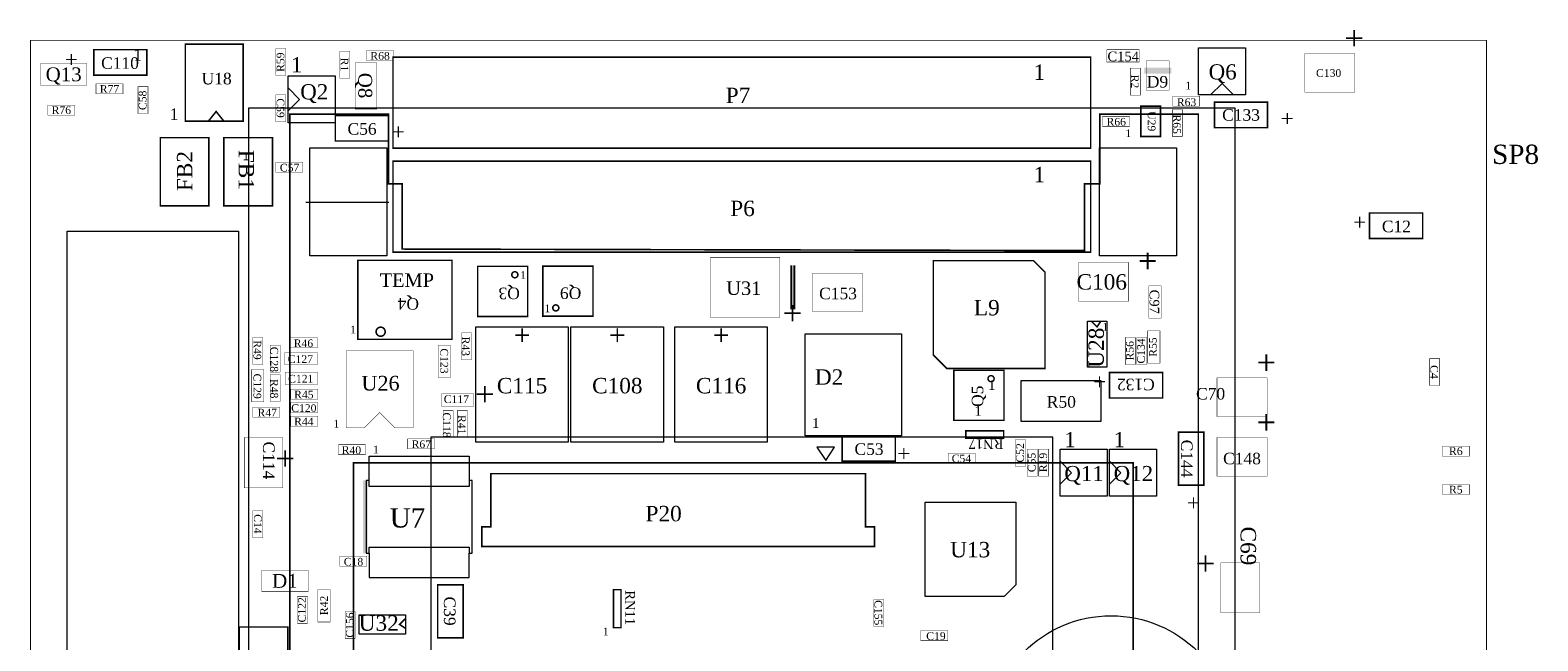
# Model space of a CAD drawing. Header units: inches. Extents: x -48 to 59, y -52 to 60.
# Tile 3 of 3: x -42 to 58, y 20 to 60. Entities that reach past the tile are written whole.
import ezdxf
from ezdxf.enums import TextEntityAlignment as Align

# ---------------------------------------------------------------- set-up
doc = ezdxf.new("R2010")
doc.units = ezdxf.units.IN
doc.header["$MEASUREMENT"] = 0
for name, color, linetype, lineweight, true_color in [('ASSEMBLY_OUTLINES_BTM', 191, 'Continuous', 0, 0xbf7fff), ('ASSEMBLY_REF_DES_BTM', 191, 'Continuous', 0, 0xbf7fff), ('BOARD_OUTLINE', 1, 'Continuous', 0, 0xff0000)]:
    doc.layers.add(name, color=color, linetype=linetype, lineweight=lineweight, true_color=true_color)
doc.styles.get("Standard").update_dxf_attribs({"font": 'TIMES.TTF'})

msp = doc.modelspace()

# ---------------------------------------------------------------- linework, layer by layer
at = {"layer": 'ASSEMBLY_OUTLINES_BTM'}
msp.add_line((-23.699, 48.811), (-18.238, 48.811), dxfattribs=at)
at = {"layer": 'ASSEMBLY_OUTLINES_BTM', "lineweight": 211}
for points, const_width in [([(-37.691, 57.18), (-37.691, 58.857), (-34.192, 58.857), (-34.192, 57.18)], 0.102), ([(-31.655, 54.144), (-31.655, 59.224), (-27.845, 59.224), (-27.845, 54.144)], 0.102), ([(-17.96, 52.361), (-17.96, 58.361), (28.04, 58.361), (28.04, 52.361)], 0.102), ([(31.343, 53.128), (31.343, 55.13), (32.643, 55.13), (32.643, 53.128)], 0.102), ([(36.208, 53.714), (36.208, 55.39), (39.707, 55.39), (39.707, 53.714)], 0.102), ([(-21.766, 52.837), (-21.766, 54.513), (-18.266, 54.513), (-18.266, 52.837)], 0.102), ([(-33.3, 48.555), (-33.3, 53.055), (-30.1, 53.055), (-30.1, 48.555)], 0.102), ([(-29.109, 48.555), (-29.109, 53.055), (-25.909, 53.055), (-25.909, 48.555)], 0.102), ([(-17.96, 45.511), (-17.96, 51.511), (28.04, 51.511), (28.04, 45.511)], 0.102), ([(46.433, 46.411), (46.433, 48.087), (49.933, 48.087), (49.933, 46.411)], 0.102), ([(-20.274, 39.763), (-20.274, 44.963), (-14.074, 44.963), (-14.074, 39.763)], 0.1), ([(17.667, 38.724), (17.667, 44.947), (24.271, 44.947), (25.033, 44.185), (25.033, 37.835), (18.556, 37.835)], 0.102), ([(-12.377, 41.268), (-12.377, 44.568), (-9.077, 44.568), (-9.077, 41.268)], 0.1), ([(-8.077, 41.281), (-8.077, 44.581), (-4.777, 44.581), (-4.777, 41.281)], 0.1), ([(19.024, 34.414), (19.024, 37.714), (22.324, 37.714), (22.324, 34.414)], 0.1), ([(29.288, 35.895), (29.288, 37.572), (32.788, 37.572), (32.788, 35.895)], 0.102), ([(11.661, 31.73), (11.661, 33.406), (15.16, 33.406), (15.16, 31.73)], 0.102), ([(19.806, 33.232), (19.806, 33.732), (22.306, 33.732), (22.306, 33.232)], 0.102), ([(33.832, 30.145), (33.832, 33.644), (35.508, 33.644), (35.508, 30.145)], 0.102), ([(13.791, 26.099), (-12.109, 26.099), (-12.109, 27.399), (-11.509, 27.399), (-11.509, 30.899), (13.191, 30.899), (13.191, 27.399), (13.791, 27.399)], 0.1), ([(-15.012, 20.074), (-15.012, 23.573), (-13.336, 23.573), (-13.336, 20.074)], 0.102), ([(-3.426, 20.751), (-3.426, 23.252), (-2.926, 23.252), (-2.926, 20.751)], 0.102), ([(-28.093, 16.297), (-28.093, 20.797), (-24.893, 20.797), (-24.893, 16.297)], 0.102)]:
    msp.add_lwpolyline(points, close=True, dxfattribs=dict(at, const_width=const_width))
at = {"layer": 'ASSEMBLY_OUTLINES_BTM', "lineweight": 60, "const_width": 0.0254}
for points in [[(-25.68, 57.155), (-25.68, 58.933), (-25.02, 58.933), (-25.02, 57.155)], [(-21.464, 56.977), (-21.464, 58.755), (-20.803, 58.755), (-20.803, 56.977)], [(-19.711, 58.146), (-19.711, 58.806), (-17.933, 58.806), (-17.933, 58.146)], [(29.108, 58.044), (29.108, 58.857), (31.241, 58.857), (31.241, 58.044)], [(-41.2, 56.52), (-41.2, 57.942), (-38.152, 57.942), (-38.152, 56.52)], [(-20.448, 54.945), (-20.448, 57.993), (-19.025, 57.993), (-19.025, 54.945)], [(31.698, 56.19), (31.698, 58.12), (33.222, 58.12), (33.222, 56.19)], [(42.163, 56.063), (42.163, 58.603), (45.465, 58.603), (45.465, 56.063)], [(30.657, 55.86), (30.657, 57.638), (31.317, 57.638), (31.317, 55.86)], [(-37.542, 55.936), (-37.542, 56.596), (-35.764, 56.596), (-35.764, 55.936)], [(-34.773, 54.64), (-34.773, 56.418), (-34.113, 56.418), (-34.113, 54.64)], [(-25.68, 54.107), (-25.68, 55.885), (-25.02, 55.885), (-25.02, 54.107)], [(33.451, 55.123), (33.451, 55.783), (35.229, 55.783), (35.229, 55.123)], [(-40.717, 54.539), (-40.717, 55.199), (-38.939, 55.199), (-38.939, 54.539)], [(33.426, 53.142), (33.426, 54.92), (34.086, 54.92), (34.086, 53.142)], [(28.828, 53.802), (28.828, 54.463), (30.606, 54.463), (30.606, 53.802)], [(-25.68, 50.78), (-25.68, 51.44), (-23.902, 51.44), (-23.902, 50.78)], [(2.971, 41.204), (2.971, 45.166), (7.543, 45.166), (7.543, 41.204)], [(27.246, 42.277), (27.246, 44.817), (30.548, 44.817), (30.548, 42.277)], [(9.702, 41.585), (9.702, 44.125), (13.004, 44.125), (13.004, 41.585)], [(31.876, 41.153), (31.876, 43.287), (32.689, 43.287), (32.689, 41.153)], [(-27.204, 38.105), (-27.204, 39.883), (-26.544, 39.883), (-26.544, 38.105)], [(-24.715, 39.197), (-24.715, 39.858), (-22.937, 39.858), (-22.937, 39.197)], [(-13.437, 38.41), (-13.437, 40.188), (-12.777, 40.188), (-12.777, 38.41)], [(30.327, 38.105), (30.327, 39.883), (30.987, 39.883), (30.987, 38.105)], [(31.089, 38.105), (31.089, 39.883), (31.749, 39.883), (31.749, 38.105)], [(31.8, 38.181), (31.8, 40.315), (32.613, 40.315), (32.613, 38.181)], [(-26.061, 37.597), (-26.061, 39.375), (-25.401, 39.375), (-25.401, 37.597)], [(-25.096, 38.08), (-25.096, 38.892), (-22.962, 38.892), (-22.962, 38.08)], [(-21.048, 33.924), (-19.854, 33.924), (-18.838, 34.94), (-17.822, 33.924), (-16.629, 33.924), (-16.629, 39.004), (-21.048, 39.004)], [(-14.987, 37.241), (-14.987, 39.375), (-14.174, 39.375), (-14.174, 37.241)], [(-27.28, 35.641), (-27.28, 37.775), (-26.468, 37.775), (-26.468, 35.641)], [(50.393, 36.708), (50.393, 38.486), (51.053, 38.486), (51.053, 36.708)], [(-26.061, 35.667), (-26.061, 37.445), (-25.401, 37.445), (-25.401, 35.667)], [(-25.071, 36.784), (-25.071, 37.597), (-22.937, 37.597), (-22.937, 36.784)], [(36.372, 34.676), (36.372, 37.216), (39.674, 37.216), (39.674, 34.676)], [(-24.69, 35.819), (-24.69, 36.479), (-22.912, 36.479), (-22.912, 35.819)], [(-14.768, 35.36), (-14.768, 36.173), (-12.634, 36.173), (-12.634, 35.36)], [(-27.204, 34.625), (-27.204, 35.286), (-25.426, 35.286), (-25.426, 34.625)], [(-24.69, 34.93), (-24.69, 35.59), (-22.912, 35.59), (-22.912, 34.93)], [(-14.657, 33.279), (-14.657, 35.057), (-13.996, 35.057), (-13.996, 33.279)], [(-13.717, 33.279), (-13.717, 35.057), (-13.056, 35.057), (-13.056, 33.279)], [(-24.69, 34.041), (-24.69, 34.701), (-22.912, 34.701), (-22.912, 34.041)], [(-27.763, 29.977), (-27.763, 33.279), (-25.223, 33.279), (-25.223, 29.977)], [(-21.552, 32.155), (-21.552, 32.816), (-19.774, 32.816), (-19.774, 32.155)], [(-16.993, 32.542), (-16.993, 33.203), (-15.215, 33.203), (-15.215, 32.542)], [(23.088, 31.374), (23.088, 33.152), (23.748, 33.152), (23.748, 31.374)], [(36.372, 30.739), (36.372, 33.279), (39.674, 33.279), (39.674, 30.739)], [(18.643, 31.603), (18.643, 32.263), (20.421, 32.263), (20.421, 31.603)], [(23.85, 30.739), (23.85, 32.517), (24.51, 32.517), (24.51, 30.739)], [(24.612, 30.739), (24.612, 32.517), (25.272, 32.517), (25.272, 30.739)], [(51.231, 32.06), (51.231, 32.72), (53.009, 32.72), (53.009, 32.06)], [(51.231, 29.52), (51.231, 30.18), (53.009, 30.18), (53.009, 29.52)], [(-27.204, 26.675), (-27.204, 28.453), (-26.544, 28.453), (-26.544, 26.675)], [(-21.464, 24.795), (-21.464, 25.456), (-19.686, 25.456), (-19.686, 24.795)], [(36.626, 21.722), (36.626, 25.024), (39.166, 25.024), (39.166, 21.722)], [(-26.61, 23.123), (-26.61, 24.545), (-23.562, 24.545), (-23.562, 23.123)], [(-22.917, 21.124), (-22.917, 23.257), (-22.104, 23.257), (-22.104, 21.124)], [(-24.258, 21.036), (-24.258, 22.814), (-23.597, 22.814), (-23.597, 21.036)], [(13.741, 20.833), (13.741, 22.611), (14.401, 22.611), (14.401, 20.833)], [(-21.108, 20.046), (-21.108, 21.824), (-20.448, 21.824), (-20.448, 20.046)], [(16.839, 19.893), (16.839, 20.554), (18.617, 20.554), (18.617, 19.893)]]:
    msp.add_lwpolyline(points, close=True, dxfattribs=at)
at = {"layer": 'ASSEMBLY_OUTLINES_BTM'}
for points in [[(35.152, 55.884), (35.152, 58.984), (38.252, 58.984), (38.252, 55.884)], [(-24.868, 54.03), (-24.868, 57.13), (-21.768, 57.13), (-21.768, 54.03)], [(25.54, -30.889), (25.54, 33.311), (-15.46, 33.311), (-15.46, -30.889), (-27.46, -30.889), (-27.46, 55.011), (37.54, 55.011), (37.54, -30.889)], [(-23.445, 45.268), (-23.445, 52.38), (-18.365, 52.38), (-18.365, 45.268)], [(28.625, 45.268), (28.625, 52.38), (33.705, 52.38), (33.705, 45.268)], [(-39.447, -17.369), (-39.447, 46.893), (-28.144, 46.893), (-28.144, -17.369)], [(27.827, 37.915), (27.827, 40.963), (29.097, 40.963), (29.097, 37.915)], [(-12.505, 32.972), (-12.505, 40.592), (-6.409, 40.592), (-6.409, 32.972)], [(-6.225, 32.972), (-6.225, 40.592), (-0.129, 40.592), (-0.129, 32.972)], [(0.621, 32.972), (0.621, 40.592), (6.717, 40.592), (6.717, 32.972)], [(9.212, 33.386), (9.212, 40.117), (15.562, 40.117), (15.562, 33.386)], [(23.469, 34.346), (23.469, 37.038), (28.701, 37.038), (28.701, 34.346)], [(9.991, 32.649), (10.574, 31.773), (11.158, 32.649)], [(26.034, 29.418), (26.034, 32.518), (29.134, 32.518), (29.134, 29.418)], [(29.285, 29.418), (29.285, 32.518), (32.385, 32.518), (32.385, 29.418)], [(-12.93, 30.458), (-12.93, 30.058), (-19.53, 30.058), (-19.53, 30.458), (-19.73, 30.458), (-19.73, 25.658), (-19.53, 25.658), (-19.53, 26.058), (-12.93, 26.058), (-12.93, 25.658), (-12.73, 25.658), (-12.73, 30.458)], [(22.334, 22.803), (17.128, 22.803), (17.128, 29.023), (23.104, 29.023), (23.104, 23.573)], [(-20.194, 20.325), (-20.194, 21.595), (-17.146, 21.595), (-17.146, 20.325)]]:
    msp.add_lwpolyline(points, close=True, dxfattribs=at)
for points in [[(-24.868, 54.83), (-24.118, 55.58), (-24.868, 56.33)], [(37.452, 55.884), (36.702, 56.634), (35.952, 55.884)], [(-19.53, 30.458), (-19.53, 32.058), (-12.93, 32.058), (-12.93, 30.458)], [(26.034, 30.218), (26.784, 30.968), (26.034, 31.718)], [(29.285, 30.218), (30.035, 30.968), (29.285, 31.718)], [(-19.53, 25.658), (-19.53, 24.058), (-12.93, 24.058), (-12.93, 25.658)]]:
    msp.add_lwpolyline(points, dxfattribs=at)
at = {"layer": 'ASSEMBLY_OUTLINES_BTM', "lineweight": 211}
for points, const_width in [([(-30.131, 54.144), (-29.623, 54.779), (-29.115, 54.144)], 0.102), ([(35.14, -12.189), (35.14, 54.611), (28.64, 54.611), (28.64, 50.011), (27.64, 50.011), (27.64, 45.611), (-17.36, 45.711), (-17.36, 50.011), (-18.36, 50.011), (-18.26, 50.011), (-18.26, 54.611), (-24.76, 54.611), (-24.76, -12.189)], 0.102), ([(8.305, 44.633), (8.305, 41.737)], 0.127), ([(8.508, 44.633), (8.508, 41.737)], 0.127), ([(8.508, 44.633), (8.508, 41.737)], 0.127), ([(28.081, 40.963), (28.462, 40.582), (28.716, 40.963)], 0.102), ([(-20.56, -12.189), (-20.56, 31.611), (30.84, 31.611), (30.84, -12.189)], 0.102), ([(-17.146, 21.341), (-17.527, 20.96), (-17.146, 20.706)], 0.102)]:
    msp.add_lwpolyline(points, dxfattribs=dict(at, const_width=const_width))
at = {"layer": 'ASSEMBLY_OUTLINES_BTM', "lineweight": 211, "const_width": 0.1}
for points in [[(-10.127, 44.018, -1), (-9.727, 44.018, -1)], [(-7.427, 41.831, -1), (-7.027, 41.831, -1)], [(-19.074, 40.263, -1), (-18.474, 40.263, -1)], [(21.274, 37.164, -1), (21.674, 37.164, -1)]]:
    msp.add_lwpolyline(points, format="xyb", close=True, dxfattribs=at)
at = {"layer": 'ASSEMBLY_OUTLINES_BTM', "lineweight": 0}
msp.add_circle((29.387, 13.438), 8.1, dxfattribs=at)
at = {"layer": 'ASSEMBLY_OUTLINES_BTM'}
for points in [[(31.571, 57.282), (33.349, 57.282), (31.571, 57.663), (33.349, 57.663)], [(-19.93, 25.658), (-19.63, 25.658), (-19.93, 30.458), (-19.63, 30.458)]]:
    msp.add_solid(points, dxfattribs=at)
at = {"layer": 'BOARD_OUTLINE', "lineweight": 120, "const_width": 0.05}
msp.add_lwpolyline([(-41.86, -51.729), (-41.86, 59.471), (54.14, 59.471), (54.14, -51.729)], close=True, dxfattribs=at)

# ---------------------------------------------------------------- texts
at = {"layer": 'ASSEMBLY_OUTLINES_BTM', "linetype": 'Continuous'}
for rotation, p in [(180, (46.064, 58.86)), (180, (32.447, 44.174)), (180, (40.272, 37.473)), (180, (40.272, 33.536)), (-90, (36.369, 25.622))]:
    msp.add_text('+', height=1.524, rotation=rotation, dxfattribs=at).set_placement(p, align=Align.TOP_LEFT)
for s, height, p in [('1', 0.762, (-34.793, 58.511)), ('1', 1, (-24.318, 57.86)), ('1', 1.016, (24.657, 57.372)), ('1', 0.508, (34.477, 56.49)), ('1', 0.762, (-32.391, 54.608)), ('1', 0.508, (30.525, 53.342)), ('1', 1.016, (24.657, 50.622)), ('TEMP', 0.889, (-17.047, 43.663)), ('1', 0.508, (-9.379, 44.003)), ('1', 0.508, (-7.778, 41.801)), ('1', 0.508, (29.012, 40.586)), ('1', 0.508, (-20.588, 40.4)), ('1', 0.635, (21.522, 36.743)), ('1', 0.635, (20.621, 35.041)), ('1', 0.508, (-21.689, 34.195)), ('1', 0.635, (9.913, 34.241)), ('1', 1, (26.684, 33.148)), ('1', 1, (29.935, 33.148)), ('1', 0.508, (-19.087, 32.494)), ('1', 0.508, (-3.934, 20.493))]:
    msp.add_text(s, height=height, dxfattribs=at).set_placement(p, align=Align.MIDDLE_CENTER)
for height, p in [(1.016, (-38.735, 57.385)), (1.016, (46.206, 46.661)), (1.524, (9.034, 40.254)), (1.016, (29.061, 36.146))]:
    msp.add_text('+', height=height, dxfattribs=at).set_placement(p, align=Align.BOTTOM_RIGHT)
for height, rotation, p in [(1.016, 180, (-18.039, 54.263)), (1.016, 180, (40.57, 55.14)), (1.524, 180, (-12.553, 37.367)), (1.524, 90, (-23.842, 32.554)), (1.016, 180, (15.287, 33.055)), (1.016, 90, (35.639, 29.41))]:
    msp.add_text('+', height=height, rotation=rotation, dxfattribs=at).set_placement(p, align=Align.BOTTOM_RIGHT)
for p in [(-9.457, 40.031), (-3.177, 40.031), (3.669, 40.031)]:
    msp.add_text('+', height=1.27, rotation=-90, dxfattribs=at).set_placement(p, align=Align.MIDDLE_CENTER)
at = {"layer": 'ASSEMBLY_REF_DES_BTM', "linetype": 'Continuous'}
for s, height, p in [('R68', 0.508, (-18.81, 58.446)), ('C154', 0.635, (30.189, 58.413)), ('Q13', 0.914, (-39.676, 57.231)), ('C110', 0.762, (-35.96, 57.974)), ('Q6', 1, (36.743, 57.393)), ('U18', 0.762, (-29.588, 56.948)), ('D9', 0.762, (32.447, 56.741)), ('C130', 0.508, (43.733, 57.317)), ('R77', 0.508, (-36.653, 56.266)), ('Q2', 1, (-23.153, 56.081)), ('P7', 1.016, (4.788, 55.843)), ('R76', 0.508, (-39.828, 54.869)), ('R63', 0.508, (34.364, 55.394)), ('C133', 0.762, (37.958, 54.552)), ('C56', 0.762, (-19.998, 53.631)), ('R66', 0.508, (29.729, 54.103)), ('SP8', 1.27, (56.06, 51.958)), ('C57', 0.508, (-24.779, 51.08)), ('P6', 1.016, (5.088, 48.392)), ('C12', 0.762, (48.201, 47.204)), ('C106', 1.016, (28.77, 43.547)), ('U31', 0.889, (5.172, 43.132)), ('C153', 0.762, (11.383, 42.781)), ('L9', 1.016, (21.191, 41.845)), ('R46', 0.508, (-23.864, 39.498)), ('C127', 0.508, (-24.067, 38.456)), ('C121', 0.508, (-24.042, 37.161)), ('U26', 0.9652, (-18.782, 36.867)), ('C115', 1.016, (-9.451, 36.705)), ('C108', 1.016, (-3.17, 36.705)), ('C116', 1.016, (3.675, 36.705)), ('R45', 0.508, (-23.839, 36.119)), ('C117', 0.508, (-13.78, 35.814)), ('R50', 0.762, (26.109, 35.633)), ('R47', 0.508, (-26.253, 34.926)), ('C120', 0.508, (-23.839, 35.23)), ('R44', 0.508, (-23.839, 34.341)), ('R67', 0.508, (-16.092, 32.843)), ('C53', 0.762, (13.428, 32.523)), ('R40', 0.508, (-20.701, 32.456)), ('C54', 0.508, (19.52, 31.903)), ('C148', 0.762, (38.019, 31.901)), ('R6', 0.508, (52.12, 32.39)), ('Q11', 1, (27.607, 30.909)), ('Q12', 1, (30.858, 30.909)), ('R5', 0.508, (52.12, 29.85)), ('U7', 1.27, (-17.001, 27.984)), ('P20', 1.016, (-0.115, 28.27)), ('U13', 1.016, (20.098, 25.895)), ('C18', 0.508, (-20.563, 25.096)), ('D1', 0.914, (-25.086, 23.834)), ('U32', 1.016, (-18.9, 21.055)), ('C19', 0.508, (17.84, 20.194))]:
    msp.add_text(s, height=height, dxfattribs=at).set_placement(p, align=Align.MIDDLE_CENTER)
for s, height, rotation, p in [('R59', 0.508, 90, (-25.38, 58.032)), ('R1', 0.508, -90, (-21.163, 57.878)), ('Q8', 0.9144, -90, (-19.79, 56.491)), ('R2', 0.508, -90, (30.957, 56.761)), ('C58', 0.508, 90, (-34.473, 55.517)), ('C59', 0.508, -90, (-25.38, 55.008)), ('U29', 0.508, -90, (32.061, 54.135)), ('R65', 0.508, -90, (33.726, 53.943)), ('FB2', 1.016, 90, (-31.7, 50.853)), ('FB1', 1.016, -90, (-27.63, 50.929)), ('Q3', 0.762, 180, (-10.299, 42.785)), ('Q9', 0.762, 180, (-6.246, 42.797)), ('C97', 0.635, -90, (32.245, 42.235)), ('Q4', 0.762, 180, (-16.947, 42.094)), ('R43', 0.508, -90, (-13.167, 39.299)), ('U28', 1.016, 90, (28.402, 39.209)), ('C134', 0.508, 90, (31.36, 38.994)), ('R55', 0.508, 90, (32.147, 39.248)), ('R49', 0.508, -90, (-26.904, 39.056)), ('C128', 0.508, -90, (-25.79, 38.436)), ('C123', 0.508, -90, (-14.58, 38.332)), ('R56', 0.508, 90, (30.627, 39.006)), ('C4', 0.508, -90, (50.693, 37.609)), ('C129', 0.508, -90, (-26.904, 36.67)), ('R48', 0.508, -90, (-25.79, 36.506)), ('C132', 0.762, 180, (31.02, 36.778)), ('Q5', 0.762, 90, (20.579, 36.006)), ('C118', 0.508, -90, (-14.416, 34.106)), ('R41', 0.508, -90, (-13.416, 34.13)), ('C114', 0.762, -90, (-26.147, 31.772)), ('RN17', 0.635, -180, (21.141, 32.851)), ('C52', 0.508, 90, (23.388, 32.275)), ('C144', 0.762, -90, (34.381, 31.895)), ('C55', 0.508, 90, (24.15, 31.64)), ('R19', 0.508, 90, (24.912, 31.64)), ('C14', 0.508, -90, (-26.874, 27.588)), ('RN11', 0.635, -90, (-2.319, 22.067)), ('C122', 0.508, 90, (-23.965, 21.929)), ('R42', 0.508, 90, (-22.51, 22.214)), ('C39', 0.762, -90, (-14.219, 21.842)), ('C155', 0.508, -90, (14.041, 21.734)), ('C156', 0.508, 90, (-20.808, 20.923))]:
    msp.add_text(s, height=height, rotation=rotation, dxfattribs=at).set_placement(p, align=Align.MIDDLE_CENTER)
for s, height, p in [('D2', 1.016, (11.731, 36.461)), ('C70', 0.762, (36.909, 35.561))]:
    msp.add_text(s, height=height, dxfattribs=at).set_placement(p, align=Align.BOTTOM_RIGHT)
msp.add_text('C69', height=1.016, rotation=-90, dxfattribs=at).set_placement((37.624, 24.858), align=Align.BOTTOM_RIGHT)

doc.saveas('drawing.dxf')
